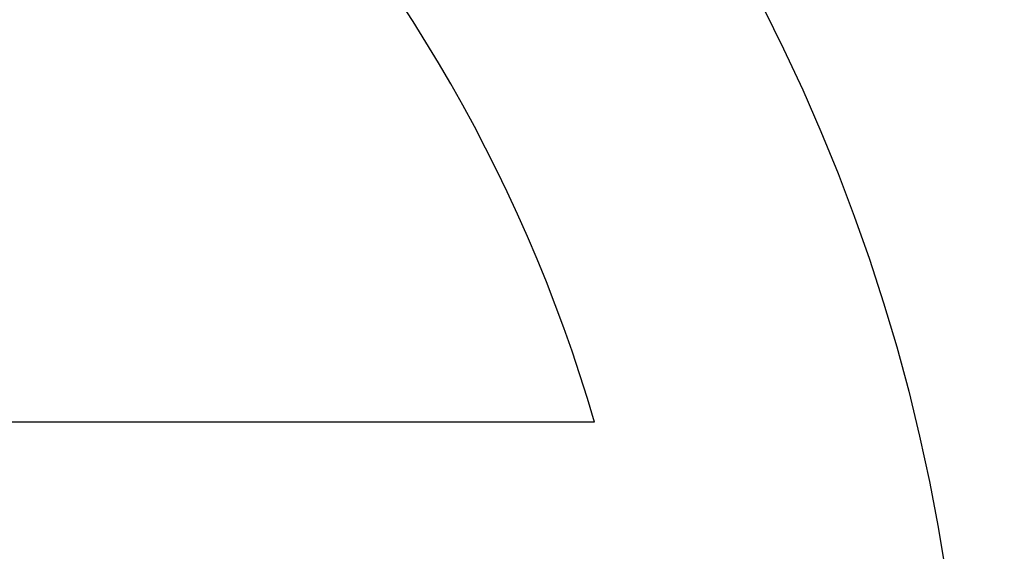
# Model space of a CAD drawing. Header units: millimetres. Extents: x 49 to 544, y 116 to 336.
# Tile 38 of 41: x 517.81 to 527.32, y 229.33 to 234.46. Entities that reach past the tile are written whole.
import ezdxf

# ---------------------------------------------------------------- set-up
doc = ezdxf.new("R2010")
doc.units = ezdxf.units.MM
doc.header["$LTSCALE"] = 30.734
doc.layers.add('KONSTR_EL', color=7, linetype='CONTINUOUS')

msp = doc.modelspace()

# ---------------------------------------------------------------- linework, layer by layer
at = {"layer": 'KONSTR_EL', "color": 4, "linetype": 'CONTINUOUS'}
msp.add_line((523.3674, 230.5772), (513.1674, 230.5772), dxfattribs=at)
for radius in [30, 24, 18]:
    msp.add_circle((508.9674, 226.3772), radius, dxfattribs=at)
for start, end in [(90, 360), (16.2602, 73.7398)]:
    msp.add_arc((508.9674, 226.3772), 15, start, end, dxfattribs=at)

doc.saveas('drawing.dxf')
